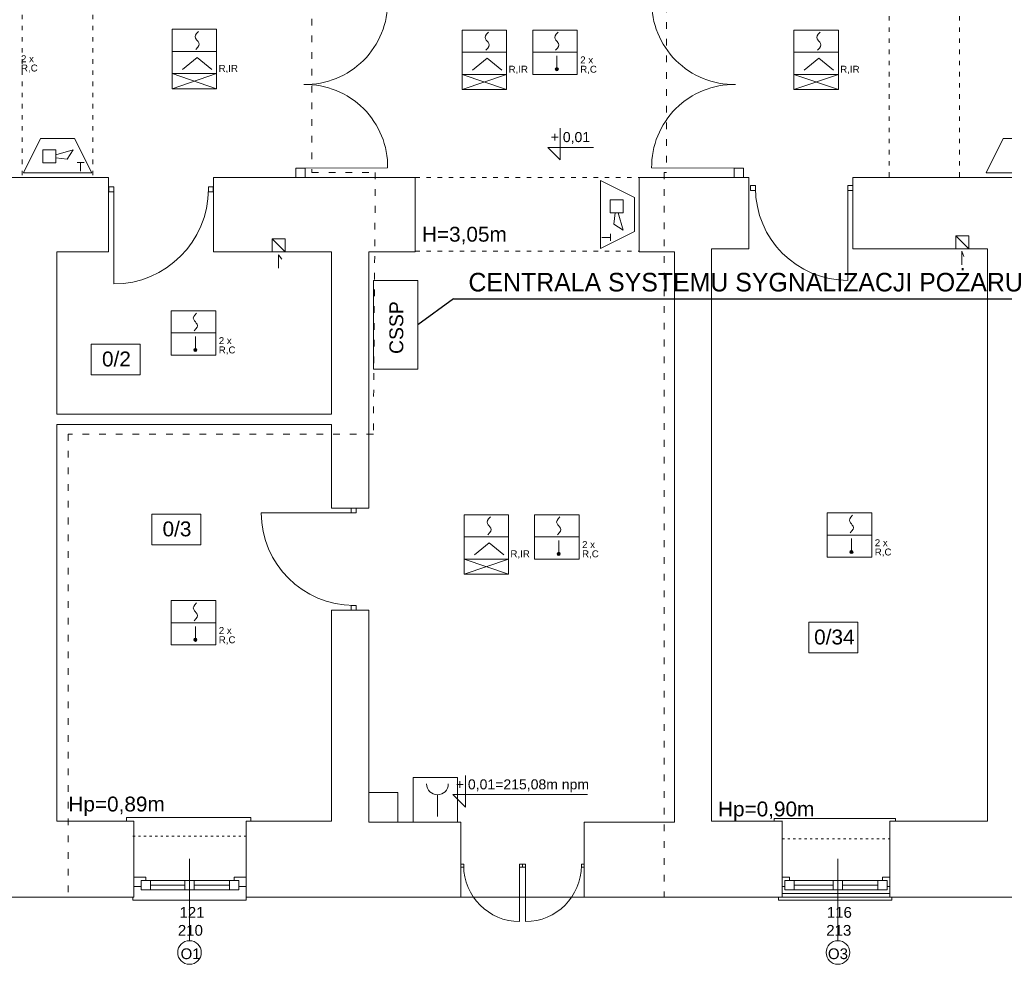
# Model space of a CAD drawing. Header units: centimetres. Extents: x 74437 to 92332, y -37016 to -3432.
# Tile 10 of 68: x 77996 to 79056, y -31034 to -30017. Entities that reach past the tile are written whole.
import ezdxf

# ---------------------------------------------------------------- set-up
doc = ezdxf.new("R2010")
doc.units = ezdxf.units.CM
doc.header["$LTSCALE"] = 0.02
doc.linetypes.add('ACAD_ISO03W100', pattern=[30, 12, -18])
doc.layers.get('0').update_dxf_attribs({"color": 8, "lineweight": 13})
doc.layers.add('_pk_opis legenda', color=7, linetype='Continuous')
for name, color, linetype, lineweight in [('Linia SSP', 7, 'Continuous', 35), ('LINIE PRZEKROJOWE', 8, 'Continuous', 13), ('OPISY', 8, 'Continuous', 13), ('SSP_WZ-31', 7, 'Continuous', 25), ('stolarka', 8, 'Continuous', 13), ('STREFY POZ', 8, 'Continuous', 13), ('WIDOK', 8, 'Continuous', 13)]:
    doc.layers.add(name, color=color, linetype=linetype, lineweight=lineweight)
doc.styles.get("Standard").update_dxf_attribs({"font": 'arial.ttf', "height": 12})

# ---------------------------------------------------------------- blocks, each defined once
blk = doc.blocks.new('*U3')
at = {"layer": 'stolarka', "transparency": 33554684}
blk.add_lwpolyline([(5, 0), (5, 95)], dxfattribs=at)
for points in [[(0, 2.5), (0, -2.5), (5, -2.5), (5, 2.5)], [(100, -2.5), (105, -2.5), (105, 2.5), (100, 2.5)]]:
    blk.add_lwpolyline(points, close=True, dxfattribs=at)
blk.add_arc((5, 0), 95, 0, 90, dxfattribs=at)
blk = doc.blocks.new('WZ-31')
at = {"layer": 'Linia SSP', "lineweight": 5}
for p, q in [((0, 0), (12.8, 4.36)), ((0, 4.36), (12.8, 0))]:
    blk.add_line(p, q, dxfattribs=at)
blk.add_lwpolyline([(0, 0), (0, 4.36), (12.8, 4.36), (12.8, 0)], close=True, dxfattribs=at)

msp = doc.modelspace()

# ---------------------------------------------------------------- hatches: boundary and pattern name
at = {"layer": 'Linia SSP', "lineweight": 5}
for points in [[(78576.1, -30070.1, 1), (78572.6, -30070.1, 1)], [(78187.1, -30372.3, 1), (78183.6, -30372.3, 1)], [(78893.2, -30589.8, 1), (78889.8, -30589.8, 1)], [(78578.2, -30591.8, 1), (78574.7, -30591.8, 1)], [(78187.1, -30684.3, 1), (78183.6, -30684.3, 1)]]:
    msp.add_hatch(color=256, dxfattribs=at).paths.add_polyline_path(points)

# ---------------------------------------------------------------- linework, layer by layer
for points in [[(78302.3, -29996.5), (78392.3, -29996.5, -0.422707), (78302.2, -30086.5, -1)], [(78766.5, -29996.5), (78676.5, -29996.5, 0.422707), (78766.6, -30086.5, 1)], [(78302.3, -30176.5), (78392.3, -30176.4, 0.422707), (78302.2, -30086.5, 1)], [(78766.5, -30176.5), (78676.5, -30176.4, -0.422707), (78766.6, -30086.5, -1)]]:
    msp.add_lwpolyline(points, format="xyb")
for points in [[(78293.6, -30176.5), (78293.6, -30186.5), (78303.6, -30186.5), (78303.6, -30176.5), (78293.6, -30176.5)], [(78293.6, -30176.5), (78293.6, -30186.5)], [(78303.6, -30176.5), (78303.6, -30186.5), (78293.6, -30186.5), (78293.6, -30176.5), (78303.6, -30176.5)], [(78303.6, -30176.5), (78303.6, -30186.5)], [(78765.2, -30176.5), (78765.2, -30186.5)], [(78765.2, -30176.5), (78765.2, -30186.5), (78775.2, -30186.5), (78775.2, -30176.5), (78765.2, -30176.5)], [(78775.2, -30176.5), (78775.2, -30186.5), (78765.2, -30186.5), (78765.2, -30176.5), (78775.2, -30176.5)], [(78775.2, -30176.5), (78775.2, -30186.5)], [(78274.9, -30284.1), (78274.9, -30269.9), (78278.3, -30274.7)], [(79010.3, -30280.8), (79010.3, -30266), (79012.7, -30271.8)], [(78245, -30879.5), (78245, -30875.6), (78118.4, -30875.6), (78111.2, -30875.6), (78111.2, -30879.5)], [(78938.9, -30879.5), (78938.9, -30876.6), (78808.4, -30876.6), (78808.3, -30876.6), (78808.3, -30879.5)], [(78240, -30961.5), (78240, -30964.5), (78118, -30964.5), (78118, -30961.5)], [(78471, -30961.5), (78604, -30961.5)], [(78935, -30961.5), (78935, -30964.5), (78813, -30964.5), (78813, -30961.5)]]:
    msp.add_lwpolyline(points)
msp.add_lwpolyline([(78372, -30848.5), (78403.1, -30848.5), (78403.1, -30880.5), (78372, -30880.5)], close=True)
at = {"layer": '_pk_opis legenda'}
for q in [(78424.7, -30345.1), (79115.5, -30317.1)]:
    msp.add_line((78463.3, -30317.1), q, dxfattribs=at)
at = {"layer": 'Linia SSP', "linetype": 'Continuous', "lineweight": 5}
for p, q in [((78185.1, -30034.9), (78185.5, -30033.3)), ((78185.5, -30036.5), (78185.1, -30034.9)), ((78185.5, -30033.3), (78186.6, -30031.5)), ((78186.3, -30037.9), (78185.5, -30036.5)), ((78186.6, -30038.3), (78186.3, -30037.9)), ((78186.6, -30031.5), (78188.6, -30029.4)), ((78187.3, -30039), (78186.6, -30038.3)), ((78497.3, -30035.8), (78497.7, -30034.2)), ((78497.7, -30037.4), (78497.3, -30035.8)), ((78497.7, -30034.2), (78498.8, -30032.4)), ((78498.5, -30038.7), (78497.7, -30037.4)), ((78498.8, -30039.1), (78498.5, -30038.7)), ((78498.8, -30032.4), (78500.8, -30030.2)), ((78572.2, -30035.8), (78572.6, -30034.2)), ((78572.6, -30037.4), (78572.2, -30035.8)), ((78572.6, -30034.2), (78573.7, -30032.4)), ((78573.4, -30038.8), (78572.6, -30037.4)), ((78573.7, -30032.4), (78575.7, -30030.2)), ((78854.4, -30035.8), (78854.8, -30034.2)), ((78854.8, -30037.4), (78854.4, -30035.8)), ((78854.8, -30034.2), (78855.9, -30032.4)), ((78855.6, -30038.7), (78854.8, -30037.4)), ((78855.9, -30039.1), (78855.6, -30038.7)), ((78855.9, -30032.4), (78857.9, -30030.2)), ((78187.9, -30046.5), (78185.9, -30048.7)), ((78187.3, -30039), (78187.9, -30039.7)), ((78187.9, -30039.7), (78188.2, -30040.2)), ((78189.1, -30044.7), (78187.9, -30046.5)), ((78188.2, -30040.2), (78189.1, -30041.5)), ((78189.1, -30041.5), (78189.5, -30043.1)), ((78189.5, -30043.1), (78189.1, -30044.7)), ((78500.1, -30047.3), (78498.1, -30049.5)), ((78499.5, -30039.8), (78498.8, -30039.1)), ((78499.5, -30039.8), (78500.1, -30040.5)), ((78500.1, -30040.5), (78500.4, -30041)), ((78501.3, -30045.5), (78500.1, -30047.3)), ((78500.4, -30041), (78501.3, -30042.3)), ((78501.3, -30042.3), (78501.7, -30043.9)), ((78501.7, -30043.9), (78501.3, -30045.5)), ((78575, -30047.4), (78573, -30049.6)), ((78573.7, -30039.2), (78573.4, -30038.8)), ((78574.4, -30039.9), (78573.7, -30039.2)), ((78574.4, -30039.9), (78575, -30040.6)), ((78575, -30040.6), (78575.3, -30041.1)), ((78576.1, -30045.6), (78575, -30047.4)), ((78575.3, -30041.1), (78576.1, -30042.4)), ((78576.1, -30042.4), (78576.5, -30044)), ((78576.5, -30044), (78576.1, -30045.6)), ((78857.2, -30047.3), (78855.2, -30049.5)), ((78856.5, -30039.8), (78855.9, -30039.1)), ((78856.5, -30039.8), (78857.2, -30040.5)), ((78857.2, -30040.5), (78857.5, -30041)), ((78858.3, -30045.5), (78857.2, -30047.3)), ((78857.5, -30041), (78858.3, -30042.3)), ((78858.3, -30042.3), (78858.7, -30043.9)), ((78858.7, -30043.9), (78858.3, -30045.5)), ((78183.5, -30336.4), (78184.7, -30334.7)), ((78184.7, -30334.7), (78186.6, -30332.5)), ((78183.1, -30338), (78183.5, -30336.4)), ((78183.5, -30339.6), (78183.1, -30338)), ((78184.4, -30341), (78183.5, -30339.6)), ((78184.7, -30341.4), (78184.4, -30341)), ((78185.3, -30342.1), (78184.7, -30341.4)), ((78185.3, -30342.1), (78185.9, -30342.8)), ((78185.9, -30342.8), (78186.2, -30343.3)), ((78186.2, -30343.3), (78187.1, -30344.6)), ((78187.1, -30344.6), (78187.5, -30346.2)), ((78185.9, -30349.6), (78184, -30351.8)), ((78187.1, -30347.8), (78185.9, -30349.6)), ((78187.5, -30346.2), (78187.1, -30347.8)), ((78499.3, -30557.5), (78499.7, -30555.9)), ((78499.7, -30559.1), (78499.3, -30557.5)), ((78499.7, -30555.9), (78500.9, -30554.1)), ((78500.9, -30554.1), (78502.9, -30551.9)), ((78574.2, -30557.6), (78574.6, -30556)), ((78574.6, -30559.1), (78574.2, -30557.6)), ((78574.6, -30556), (78575.8, -30554.2)), ((78575.8, -30554.2), (78577.7, -30552)), ((78889.3, -30555.6), (78889.7, -30554)), ((78889.7, -30557.1), (78889.3, -30555.6)), ((78889.7, -30554), (78890.9, -30552.2)), ((78890.6, -30558.5), (78889.7, -30557.1)), ((78890.9, -30552.2), (78892.8, -30550)), ((78500.6, -30560.4), (78499.7, -30559.1)), ((78500.9, -30560.9), (78500.6, -30560.4)), ((78501.5, -30561.6), (78500.9, -30560.9)), ((78501.5, -30561.6), (78502.1, -30562.3)), ((78502.1, -30562.3), (78502.4, -30562.7)), ((78503.3, -30567.3), (78502.1, -30569)), ((78502.4, -30562.7), (78503.3, -30564.1)), ((78503.3, -30564.1), (78503.7, -30565.7)), ((78503.7, -30565.7), (78503.3, -30567.3)), ((78575.5, -30560.5), (78574.6, -30559.1)), ((78575.8, -30560.9), (78575.5, -30560.5)), ((78576.4, -30561.6), (78575.8, -30560.9)), ((78576.4, -30561.6), (78577, -30562.3)), ((78577, -30562.3), (78577.3, -30562.8)), ((78578.2, -30567.3), (78577, -30569.1)), ((78577.3, -30562.8), (78578.2, -30564.1)), ((78578.2, -30564.1), (78578.6, -30565.7)), ((78578.6, -30565.7), (78578.2, -30567.3)), ((78892.1, -30567.1), (78890.1, -30569.3)), ((78890.9, -30558.9), (78890.6, -30558.5)), ((78891.5, -30559.6), (78890.9, -30558.9)), ((78891.5, -30559.6), (78892.1, -30560.3)), ((78892.1, -30560.3), (78892.4, -30560.8)), ((78893.3, -30565.3), (78892.1, -30567.1)), ((78892.4, -30560.8), (78893.3, -30562.1)), ((78893.3, -30562.1), (78893.7, -30563.7)), ((78893.7, -30563.7), (78893.3, -30565.3)), ((78502.1, -30569), (78500.2, -30571.2)), ((78577, -30569.1), (78575.1, -30571.3)), ((78183.1, -30650), (78183.5, -30648.4)), ((78183.5, -30651.6), (78183.1, -30650)), ((78183.5, -30648.4), (78184.7, -30646.7)), ((78184.4, -30653), (78183.5, -30651.6)), ((78184.7, -30653.4), (78184.4, -30653)), ((78184.7, -30646.7), (78186.6, -30644.5)), ((78185.3, -30654.1), (78184.7, -30653.4)), ((78185.9, -30661.6), (78184, -30663.8)), ((78185.3, -30654.1), (78185.9, -30654.8)), ((78185.9, -30654.8), (78186.2, -30655.3)), ((78187.1, -30659.8), (78185.9, -30661.6)), ((78186.2, -30655.3), (78187.1, -30656.6)), ((78187.1, -30656.6), (78187.5, -30658.2)), ((78187.5, -30658.2), (78187.1, -30659.8))]:
    msp.add_line(p, q, dxfattribs=at)
at = {"layer": 'Linia SSP', "lineweight": 5}
for p, q in [((78160.4, -30050.9), (78208.2, -30050.9)), ((78187.3, -30057.3), (78171.4, -30070.3)), ((78203.1, -30070.3), (78187.3, -30057.3)), ((78472.6, -30051.7), (78520.4, -30051.7)), ((78499.5, -30058.1), (78483.6, -30071.2)), ((78515.3, -30071.2), (78499.5, -30058.1)), ((78548.5, -30051.7), (78596.2, -30051.7)), ((78574.4, -30055.6), (78574.4, -30070.1)), ((78829.7, -30051.7), (78877.5, -30051.7)), ((78856.6, -30058.1), (78840.7, -30071.2)), ((78872.4, -30071.2), (78856.6, -30058.1)), ((78160.4, -30091.1), (78208.2, -30074.8)), ((78160.4, -30074.8), (78208.2, -30091.1)), ((78472.6, -30091.9), (78520.4, -30075.6)), ((78472.6, -30075.6), (78520.4, -30091.9)), ((78000.3, -30181.5), (78018.6, -30144.8)), ((78018.6, -30144.8), (78055.3, -30144.8)), ((78073.7, -30181.5), (78055.3, -30144.8)), ((79036.5, -30181.5), (79054.8, -30144.8)), ((79054.8, -30144.8), (79091.5, -30144.8)), ((78021.2, -30157), (78035, -30157)), ((78021.2, -30170.8), (78021.2, -30157)), ((78035, -30162.2), (78053.8, -30157)), ((78035, -30157), (78035, -30170.8)), ((78047.4, -30166.9), (78035, -30165.6)), ((78053.8, -30157), (78047.4, -30166.9)), ((78035, -30170.8), (78021.2, -30170.8)), ((78073.7, -30181.5), (78000.3, -30181.5)), ((79109.9, -30181.5), (79036.5, -30181.5)), ((78621.3, -30263.2), (78621.3, -30189.8)), ((78621.3, -30189.8), (78658, -30208.1)), ((78658, -30208.1), (78658, -30244.8)), ((78631.9, -30210.7), (78645.7, -30210.7)), ((78631.9, -30224.5), (78631.9, -30210.7)), ((78645.7, -30210.7), (78645.7, -30224.5)), ((78645.7, -30224.5), (78631.9, -30224.5)), ((78635.8, -30236.9), (78637.1, -30224.5)), ((78640.6, -30224.5), (78645.7, -30243.3)), ((78645.7, -30243.3), (78635.8, -30236.9)), ((78621.3, -30263.2), (78658, -30244.8)), ((78159.4, -30354), (78207.2, -30354)), ((78185.3, -30357.8), (78185.3, -30372.3)), ((78474.7, -30573.5), (78522.4, -30573.5)), ((78550.5, -30573.5), (78598.3, -30573.5)), ((78576.4, -30577.3), (78576.4, -30591.8)), ((78865.6, -30571.5), (78913.4, -30571.5)), ((78891.5, -30575.3), (78891.5, -30589.8)), ((78501.5, -30579.8), (78485.7, -30592.9)), ((78517.4, -30592.9), (78501.5, -30579.8)), ((78474.7, -30613.6), (78522.4, -30597.4)), ((78474.7, -30597.4), (78522.4, -30613.6)), ((78159.4, -30666), (78207.2, -30666)), ((78185.3, -30669.8), (78185.3, -30684.3)), ((78445.9, -30851.2), (78445.9, -30874.6))]:
    msp.add_line(p, q, dxfattribs=at)
for points in [[(78160.4, -30027), (78208.2, -30027), (78208.2, -30074.8), (78160.4, -30074.8)], [(78472.6, -30027.9), (78520.4, -30027.9), (78520.4, -30075.6), (78472.6, -30075.6)], [(78548.5, -30027.9), (78596.2, -30027.9), (78596.2, -30075.6), (78548.5, -30075.6)], [(78829.7, -30027.9), (78877.5, -30027.9), (78877.5, -30075.6), (78829.7, -30075.6)], [(78160.4, -30091.1), (78160.4, -30074.8), (78208.2, -30074.8), (78208.2, -30091.1)], [(78472.6, -30091.9), (78472.6, -30075.6), (78520.4, -30075.6), (78520.4, -30091.9)], [(78377, -30392.9), (78424.7, -30392.9), (78424.7, -30297.4), (78377, -30297.4)], [(78159.4, -30330.1), (78207.2, -30330.1), (78207.2, -30377.8), (78159.4, -30377.8)], [(78474.7, -30549.6), (78522.4, -30549.6), (78522.4, -30597.4), (78474.7, -30597.4)], [(78550.5, -30549.6), (78598.3, -30549.6), (78598.3, -30597.4), (78550.5, -30597.4)], [(78865.6, -30547.6), (78913.4, -30547.6), (78913.4, -30595.4), (78865.6, -30595.4)], [(78474.7, -30613.6), (78474.7, -30597.4), (78522.4, -30597.4), (78522.4, -30613.6)], [(78159.4, -30642.1), (78207.2, -30642.1), (78207.2, -30689.8), (78159.4, -30689.8)], [(78419.8, -30832.7), (78467.5, -30832.7), (78467.5, -30880.5), (78419.8, -30880.5)]]:
    msp.add_lwpolyline(points, close=True, dxfattribs=at)
for centre in [(78574.4, -30070.1), (78185.3, -30372.3), (78891.5, -30589.8), (78576.4, -30591.8), (78185.3, -30684.3)]:
    msp.add_circle(centre, 1.75, dxfattribs=at)
msp.add_arc((78445.9, -30839.5), 11.7, 180, 0, dxfattribs=at)
at = {"layer": 'LINIE PRZEKROJOWE'}
for points in [[(78091.7, -30186.5), (77554, -30186.5), (77554, -30266.5)], [(78091.7, -30266.5), (78091.7, -30186.5)], [(78422, -30186.5), (78204.7, -30186.5)], [(78204.7, -30266.5), (78204.7, -30186.5)], [(78372, -30266.5), (78422, -30266.5), (78422, -30186.5)], [(78663, -30186.5), (78781, -30186.5)], [(78701, -30266.5), (78663, -30266.5), (78663, -30186.5)], [(78741, -30263.5), (78781, -30263.5), (78781, -30186.5)], [(78893, -30186.5), (78967.9, -30186.5)], [(78893, -30186.5), (78893, -30263.5)], [(78931.7, -30186.5), (79214.7, -30186.5), (79214.7, -30263.5)], [(79004.1, -30263.5), (79004.1, -30249.5), (79018.1, -30249.5), (79018.1, -30263.5)], [(79004.1, -30249.5), (79018, -30263.5)], [(78267.9, -30266.5), (78267.9, -30252.5), (78281.9, -30252.5), (78281.9, -30266.5)], [(78267.9, -30252.5), (78281.9, -30266.5)], [(78091.7, -30266.5), (78036, -30266.5)], [(78036, -30266.5), (78036, -30441.5)], [(78036, -30266.5), (78036, -30441.5), (78182, -30441.5), (78290, -30441.5), (78332, -30441.5)], [(78332, -30266.5), (78204.7, -30266.5)], [(78332, -30266.5), (78332, -30441.5)], [(78372, -30266.5), (78422, -30266.5)], [(78372, -30542.5), (78372, -30266.5)], [(78663, -30266.5), (78701, -30266.5), (78701, -30880.5), (78604, -30880.5)], [(78663, -30266.5), (78674, -30266.5)], [(78741, -30263.5), (78781, -30263.5)], [(78817.5, -30879.5), (78741, -30879.5), (78741, -30263.5)], [(78893, -30263.5), (79038, -30263.5)], [(79038, -30263.5), (79038, -30879.5)], [(78036, -30452.5), (78036, -30879.5)], [(78036, -30879.5), (78036, -30452.5), (78332, -30452.5)], [(78332, -30452.5), (78332, -30489.5), (78332, -30489.5), (78332, -30489.5), (78332, -30542.5)], [(78372, -30542.5), (78332, -30542.5)], [(78240, -30879.5), (78332, -30879.5), (78332, -30652.5)], [(78332, -30652.5), (78372, -30652.5)], [(78471, -30880.5), (78372, -30880.5), (78372, -30652.5)], [(78036, -30879.5), (78119, -30879.5)], [(78119, -30879.5), (78036, -30879.5)], [(78119, -30879.5), (78119, -30961.5)], [(78332, -30879.5), (78240, -30879.5), (78240, -30961.5)], [(78471, -30961.5), (78471, -30880.5)], [(78701, -30880.5), (78604, -30880.5), (78604, -30961.5)], [(78701, -30880.5), (78604, -30880.5), (78604, -30961.5)], [(78817, -30879.5), (78817, -30961.5)], [(79038, -30879.5), (78933, -30879.5), (78933, -30961.5)], [(78935, -30879.5), (79038, -30879.5)], [(78817, -30957.5), (78933, -30957.5)], [(78119, -30961.5), (77898, -30961.5)], [(78471, -30961.5), (78240, -30961.5)], [(78817, -30961.5), (78604, -30961.5)], [(78815, -30961.5), (78937, -30961.5)], [(79160, -30961.5), (78933, -30961.5)]]:
    msp.add_lwpolyline(points, dxfattribs=at)
at = {"layer": 'OPISY'}
for p, q in [((78578.1, -30133.4), (78578.1, -30167.7)), ((78578.1, -30167.7), (78564.6, -30154.2)), ((78564.6, -30154.2), (78613.8, -30154.2)), ((78476, -30830.2), (78476, -30864.5)), ((78476, -30864.5), (78462.5, -30851)), ((78462.5, -30851), (78607.4, -30851))]:
    msp.add_line(p, q, dxfattribs=at)
for points in [[(78073.2, -30366.1), (78126, -30366.1), (78126, -30399.1), (78073.2, -30399.1)], [(78138.5, -30549), (78191.3, -30549), (78191.3, -30582), (78138.5, -30582)], [(78845.7, -30665.4), (78898.4, -30665.4), (78898.4, -30698.4), (78845.7, -30698.4)]]:
    msp.add_lwpolyline(points, close=True, dxfattribs=at)
for points in [[(78179, -31008.2), (78179, -30920.1)], [(78877, -31008.2), (78877, -30920.1)]]:
    msp.add_lwpolyline(points, dxfattribs=at)
for centre in [(78179, -31020.9), (78877, -31020.9)]:
    msp.add_circle(centre, 12.7, dxfattribs=at)
at = {"layer": 'stolarka'}
for points in [[(78119, -30939.8), (78132, -30939.8), (78132, -30943.5)], [(78127, -30949.8), (78119, -30949.8)], [(78232, -30943.5), (78128, -30943.5)], [(78174, -30948.5), (78137, -30948.5)], [(78222, -30948.5), (78184, -30948.5)], [(78227, -30943.5), (78227, -30939.8), (78240, -30939.8), (78240, -30949.8), (78232, -30949.8)], [(78817, -30939.8), (78825, -30939.8), (78825, -30943.5)], [(78820, -30949.8), (78817, -30949.8)], [(78925, -30943.5), (78821, -30943.5)], [(78872, -30948.5), (78830, -30948.5)], [(78920, -30948.5), (78882, -30948.5)], [(78925, -30943.5), (78925, -30939.8), (78933, -30939.8)], [(78933, -30949.8), (78930, -30949.8)], [(78232, -30953.5), (78128, -30953.5)], [(78925, -30953.5), (78821, -30953.5)]]:
    msp.add_lwpolyline(points, dxfattribs=at)
for points in [[(78137, -30953.5), (78127, -30953.5), (78127, -30943.5), (78137, -30943.5)], [(78184, -30953.5), (78174, -30953.5), (78174, -30943.5), (78184, -30943.5)], [(78232, -30953.5), (78222, -30953.5), (78222, -30943.5), (78232, -30943.5)], [(78830, -30953.5), (78820, -30953.5), (78820, -30943.5), (78830, -30943.5)], [(78882, -30953.5), (78872, -30953.5), (78872, -30943.5), (78882, -30943.5)], [(78930, -30953.5), (78920, -30953.5), (78920, -30943.5), (78930, -30943.5)]]:
    msp.add_lwpolyline(points, close=True, dxfattribs=at)
at = {"layer": 'STREFY POZ', "linetype": 'ACAD_ISO03W100', "ltscale": 30}
for points in [[(77999, -29839.4), (77999, -29852.3), (78383, -29852.3), (78383, -29925.8), (78310.8, -29925.8), (78310.8, -30181.3), (78379, -30181.3), (78376.9, -30462.8)], [(78630.5, -29839.4), (78692.3, -29839.4), (78692.3, -30181.2), (78689.9, -30181.2), (78689.9, -30961.5)], [(78376.9, -30462.8), (78048.3, -30462.8), (78048.2, -30961.5)]]:
    msp.add_lwpolyline(points, dxfattribs=at)
at = {"layer": 'WIDOK', "linetype": 'ACAD_ISO03W100', "ltscale": 20}
for points in [[(77999, -29915.4), (77999, -30186.5)], [(78075, -29915.4), (78075, -30186.5)], [(78932, -29917), (78932, -30188.1)], [(79008, -29917), (79008, -30188.1)], [(78422, -30186.5), (78663, -30186.5)], [(78422, -30265.8), (78663, -30265.8)]]:
    msp.add_lwpolyline(points, dxfattribs=at)
at = {"layer": 'WIDOK'}
msp.add_lwpolyline([(78332, -30489.5), (78332, -30542.5)], dxfattribs=at)
at = {"layer": 'WIDOK', "linetype": 'ACAD_ISO03W100', "ltscale": 10}
for points in [[(78118, -30895.5), (78240, -30895.5)], [(78817, -30898.5), (78933, -30898.5)]]:
    msp.add_lwpolyline(points, dxfattribs=at)

# ---------------------------------------------------------------- block references
at = {"layer": 'SSP_WZ-31', "color": 5, "xscale": 3.731102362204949, "yscale": 3.731102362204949, "zscale": 3.731102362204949}
msp.add_blockref('WZ-31', (78829.7, -30091.9), dxfattribs=at)
at = {"layer": 'stolarka', "transparency": 33554684}
for p, xscale, yscale, zscale, rotation in [((78092, -30199.3), -1.072653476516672, 1.072653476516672, 1.072653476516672, 180), ((78893, -30197.9), 1.047619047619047, 1.047619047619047, 1.047619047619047, 180), ((78355.8, -30542.5), -1.047619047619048, 1.047619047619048, 1.047619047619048, 90.00000000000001), ((78537.5, -30927.4), 0.6333333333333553, 0.6333333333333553, 0.6333333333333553, 180), ((78537.5, -30927.4), -0.6333333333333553, 0.6333333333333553, 0.6333333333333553, 180), ((78537.5, -30927.4), -0.6333333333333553, 0.6333333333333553, 0.6333333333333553, 180)]:
    msp.add_blockref('*U3', p, dxfattribs=dict(at, xscale=xscale, yscale=yscale, zscale=zscale, rotation=rotation))

# ---------------------------------------------------------------- texts
at = {"layer": 'Linia SSP', "lineweight": 5}
for s, height, p in [('2 x', 7.46, (77997.6, -30062.5)), ('2 x', 7.46, (78599.6, -30063.8)), ('R,C', 7.46, (77997.6, -30072.5)), ('R,IR', 7.46, (78210.3, -30072.9)), ('R,IR', 7.46, (78522.5, -30073.8)), ('R,C', 7.46, (78599.6, -30073.8)), ('R,IR', 7.46, (78879.5, -30073.8)), ('CENTRALA SYSTEMU SYGNALIZACJI POŻARU', 20, (78479.2, -30309.3)), ('2 x', 7.46, (78210.5, -30366)), ('R,C', 7.46, (78210.5, -30376)), ('2 x', 7.46, (78601.6, -30585.5)), ('2 x', 7.46, (78916.7, -30583.5)), ('R,IR', 7.46, (78524.5, -30595.5)), ('R,C', 7.46, (78601.6, -30595.5)), ('R,C', 7.46, (78916.7, -30593.5)), ('2 x', 7.46, (78210.5, -30678)), ('R,C', 7.46, (78210.5, -30688))]:
    msp.add_text(s, height=height, dxfattribs=at).set_placement(p)
for s, height, rotation, p in [('T', 10, 360, (78057.4, -30180)), ('T', 10, 630, (78622.8, -30246.9)), ('CSSP', 14.92, 90, (78409.1, -30376.6))]:
    msp.add_text(s, height=height, rotation=rotation, dxfattribs=at).set_placement(p)
at = {"layer": 'OPISY', "ltscale": 0.15}
for s, p in [('H=3,05m', (78429.2, -30255.7)), ('Hp=0,89m', (78048.6, -30869.1)), ('Hp=0,90m', (78747.9, -30874.4))]:
    msp.add_text(s, height=16, dxfattribs=at).set_placement(p)
at = {"layer": 'OPISY'}
for s, insert, char_height, width, attachment_point in [('{\\fArial|b0|i0|c238|p34;+ 0,01}', (78567.9, -30137.7), 10.8, 58.572, 1), ('{\\fArial|b0|i0|c238|p34;0/2}', (78084.8, -30374), 16, 260.963, 1), ('{\\fArial|b0|i0|c238|p34;0/3}', (78150, -30556.9), 16, 260.963, 1), ('{\\fArial|b0|i0|c238|p34;0/34}', (78851.4, -30673.3), 16, 260.963, 1), ('{\\fArial|b0|i0|c238|p34;+ 0,01=215,08m npm}', (78465.7, -30834.5), 10.8, 180.516, 1), ('\\pi-2.4943;O1', (78171.9, -31028.2), 11.574, 12.831, 7), ('\\pi-3.6114;O3', (78869.9, -31028.2), 11.574, 12.831, 7)]:
    msp.add_mtext(s, dxfattribs=dict(at, insert=insert, char_height=char_height, width=width, attachment_point=attachment_point))
at = {"layer": 'stolarka', "char_height": 11.574, "width": 12.831, "attachment_point": 7}
for s, insert in [('\\pi-4.7088;121\\P\\pi-6.4496;210', (78172.9, -31003)), ('\\pi-5.822;116\\P\\pi-6.4694;213', (78870.9, -31003))]:
    msp.add_mtext(s, dxfattribs=dict(at, insert=insert))

doc.saveas('drawing.dxf')
